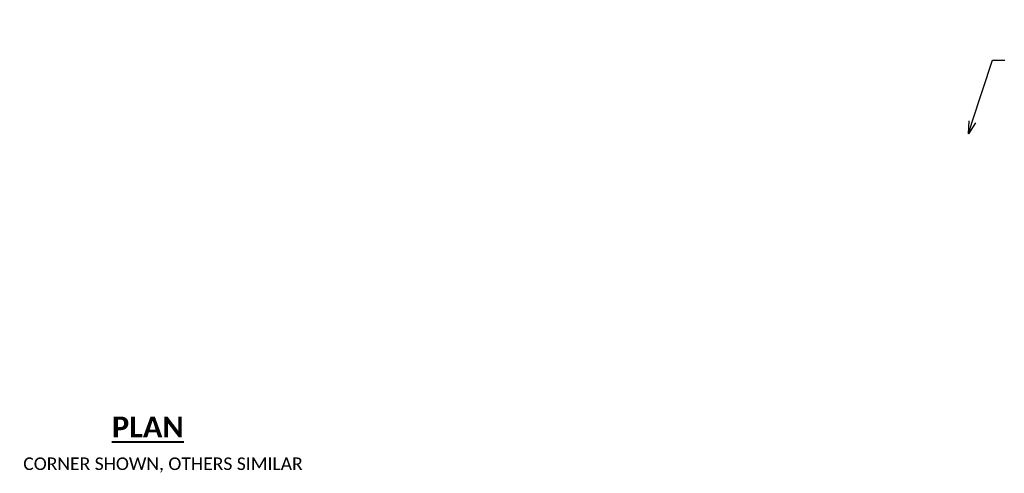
# Model space of a CAD drawing. Extents: x 145 to 1819, y 761 to 1310.
# Tile 6 of 88: x 243 to 360, y 1160 to 1214. Entities that reach past the tile are written whole.
import ezdxf
from ezdxf import colors
from ezdxf.entities.mleader import LeaderData, LeaderLine
from ezdxf.enums import TextEntityAlignment as Align
from ezdxf.math import Vec2, Vec3

# ---------------------------------------------------------------- set-up
doc = ezdxf.new("R2010")
doc.units = 0
doc.header["$MEASUREMENT"] = 0
for name, color, linetype, lineweight in [('B_ANNO_DIM', 7, 'Continuous', 18), ('B_ANNO_TEXT', 7, 'Continuous', 18), ('B_ANNO_TEXT_TITLE', 7, 'Continuous', 40)]:
    doc.layers.add(name, color=color, linetype=linetype, lineweight=lineweight)
doc.styles.add('Annotative', font='calibri.ttf', dxfattribs={"height": 0.0625})
doc.styles.get("Standard").update_dxf_attribs({"font": 'calibri.ttf'})
doc.styles.add('Title', font='calibrib.ttf', dxfattribs={"height": 0.125})

# ---------------------------------------------------------------- blocks, each defined once
blk = doc.blocks.new('_Open30')
at = {"color": 0, "linetype": 'ByBlock', "lineweight": -2}
for p, q in [((-1, 0.268), (0, 0)), ((0, 0), (-1, -0.268)), ((0, 0), (-1, 0))]:
    blk.add_line(p, q, dxfattribs=at)
blk = doc.blocks.new('INS_SS42_BASE')
at = {"lineweight": 30, "flags": 104}
for tag, p in [('SUB1', (311.28, 226.1, 1.68)), ('SUB2', (319.28, 226.1, 1.68))]:
    blk.add_attdef(tag, text='', height=1.5, dxfattribs=at).set_placement(p, align=Align.MIDDLE_CENTER)
at = {"layer": 'B_ANNO_TEXT', "insert": (131.56, 103.97), "char_height": 1.5001, "attachment_point": 3, "style": 'Annotative'}
blk.add_mtext('      CORNER SHOWN, OTHERS SIMILAR', dxfattribs=at)
at = {"layer": 'B_ANNO_TEXT', "lineweight": 30}
for tag, p in [('SUB1', (311.28, 226.1)), ('SUB2', (319.28, 226.1))]:
    blk.add_attdef(tag, text='', height=1.5, dxfattribs=at).set_placement(p, align=Align.MIDDLE_CENTER)
at = {"layer": 'B_ANNO_TEXT', "style": 'Annotative'}
for tag, p in [('CORNER1', (97.36, 101.83)), ('CORNER2', (98.57, 3.31))]:
    blk.add_attdef(tag, text='', height=1.5, dxfattribs=at).set_placement(p, align=Align.BOTTOM_RIGHT)
at = {"layer": 'B_ANNO_TEXT_TITLE', "insert": (113.1, 107.6), "char_height": 2.5, "attachment_point": 5, "line_spacing_factor": 0.8, "style": 'Title', "bg_fill": 3, "box_fill_scale": 1.5, "bg_fill_color": 255, "bg_fill_transparency": 0}
blk.add_mtext('{\\LPLAN}', dxfattribs=at)
at = {"layer": 'B_ANNO_DIM'}
ml = blk.add_multileader_mtext('Standard', dxfattribs=at)
ml.set_content('EDGE OF DECK', color=256)
ml.set_leader_properties()
ml.set_arrow_properties(name='OPEN30')
ml.build(insert=Vec2(0, 0))
ml.multileader.update_dxf_attribs({"dogleg_length": 0.0625, "arrow_head_size": 1.5, "scale": 24})
ctx = ml.context
ctx.base_point, ctx.scale, ctx.char_height, ctx.arrow_head_size, ctx.landing_gap_size, ctx.plane_origin = Vec3(215.27, 151.32, 0.84), 24, 1.5, 1.5, 0.75, Vec3(210.92, 142.53, 0.84)
notes = []
notes.append((ctx, [(0, (1, 1, 0), (213.77, 151.32, 0.84), (1, 0), 1.5, [(0, [(210.92, 142.53, 0.84)], 0, [])])]))
ctx.mtext.insert, ctx.mtext.width, ctx.mtext.flow_direction = Vec3(216.02, 152.08, 0.84), 8.425, 5
for ctx, leaders in notes:
    for number, flags, end, landing, length, lines in leaders:
        leader = LeaderData()
        leader.index, (leader.has_last_leader_line, leader.has_dogleg_vector, leader.attachment_direction) = number, flags
        leader.last_leader_point, leader.dogleg_vector, leader.dogleg_length = Vec3(end), Vec3(landing), length
        for number, points, colour, breaks in lines:
            line = LeaderLine()
            line.index, line.vertices, line.color, line.breaks = number, Vec3.list(points), colors.encode_raw_color(colour), breaks
            leader.lines.append(line)
        ctx.leaders.append(leader)

msp = doc.modelspace()

# ---------------------------------------------------------------- block references
msp.add_blockref('INS_SS42_BASE', (144.94, 1058.3))

doc.saveas('drawing.dxf')
